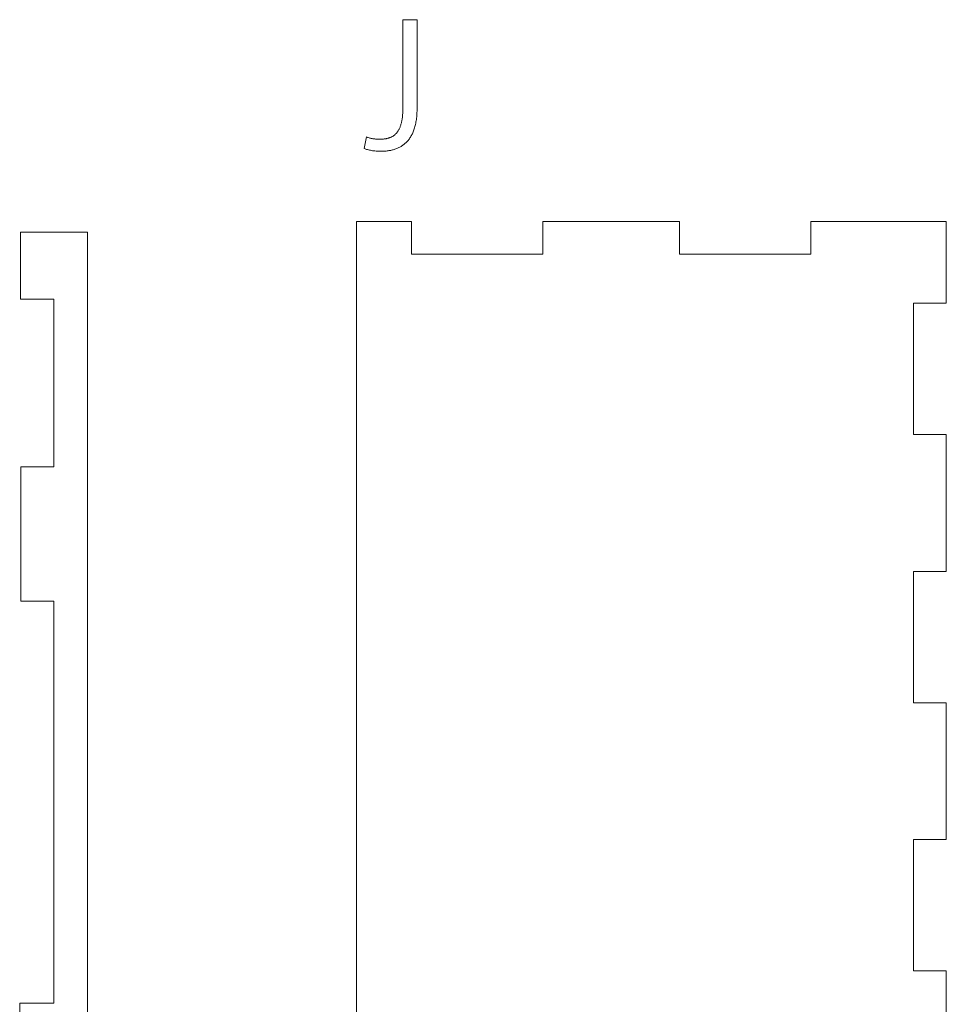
# Model space of a CAD drawing. Header units: centimetres. Extents: x -115 to 110, y -85 to 79.
# Tile 38 of 40: x 1 to 19, y 29 to 47. Entities that reach past the tile are written whole.
import ezdxf

# ---------------------------------------------------------------- set-up
doc = ezdxf.new("R2010")
doc.units = ezdxf.units.CM
doc.header["$MEASUREMENT"] = 0
doc.layers.add('Layer 1', color=7, linetype='Continuous')

msp = doc.modelspace()

# ---------------------------------------------------------------- linework, layer by layer
at = {"layer": 'Layer 1', "color": 250, "lineweight": 9}
msp.add_open_spline([(8.71392, 45.5625), (8.71392, 45.5625), (8.7137, 45.53356), (8.7137, 45.53356), (8.7137, 45.53356), (8.71306, 45.50526), (8.71306, 45.50526), (8.71306, 45.50526), (8.71198, 45.47758), (8.71198, 45.47758), (8.71198, 45.47758), (8.71048, 45.45052), (8.71048, 45.45052), (8.71048, 45.45052), (8.70856, 45.42407), (8.70856, 45.42407), (8.70856, 45.42407), (8.70624, 45.39824), (8.70624, 45.39824), (8.70624, 45.39824), (8.7035, 45.37301), (8.7035, 45.37301), (8.7035, 45.37301), (8.70036, 45.34837), (8.70036, 45.34837), (8.70036, 45.34837), (8.69682, 45.32433), (8.69682, 45.32433), (8.69682, 45.32433), (8.69288, 45.30088), (8.69288, 45.30088), (8.69288, 45.30088), (8.68856, 45.278), (8.68856, 45.278), (8.68856, 45.278), (8.68385, 45.25571), (8.68385, 45.25571), (8.68385, 45.25571), (8.67876, 45.23398), (8.67876, 45.23398), (8.67876, 45.23398), (8.6733, 45.21282), (8.6733, 45.21282), (8.6733, 45.21282), (8.66747, 45.19221), (8.66747, 45.19221), (8.66747, 45.19221), (8.66127, 45.17216), (8.66127, 45.17216), (8.66127, 45.17216), (8.65471, 45.15266), (8.65471, 45.15266), (8.65471, 45.15266), (8.64779, 45.1337), (8.64779, 45.1337), (8.64779, 45.1337), (8.64052, 45.11527), (8.64052, 45.11527), (8.64052, 45.11527), (8.6329, 45.09738), (8.6329, 45.09738), (8.6329, 45.09738), (8.62494, 45.08001), (8.62494, 45.08001), (8.62494, 45.08001), (8.61665, 45.06316), (8.61665, 45.06316), (8.61665, 45.06316), (8.60802, 45.04682), (8.60802, 45.04682), (8.60802, 45.04682), (8.59906, 45.03099), (8.59906, 45.03099), (8.59906, 45.03099), (8.58978, 45.01566), (8.58978, 45.01566), (8.58978, 45.01566), (8.58018, 45.00083), (8.58018, 45.00083), (8.58018, 45.00083), (8.57026, 44.98649), (8.57026, 44.98649), (8.57026, 44.98649), (8.56004, 44.97264), (8.56004, 44.97264), (8.56004, 44.97264), (8.54951, 44.95926), (8.54951, 44.95926), (8.54951, 44.95926), (8.53868, 44.94636), (8.53868, 44.94636), (8.53868, 44.94636), (8.52756, 44.93393), (8.52756, 44.93393), (8.52756, 44.93393), (8.51615, 44.92196), (8.51615, 44.92196), (8.51615, 44.92196), (8.50445, 44.91045), (8.50445, 44.91045), (8.50445, 44.91045), (8.49246, 44.89939), (8.49246, 44.89939), (8.49246, 44.89939), (8.48021, 44.88877), (8.48021, 44.88877), (8.48021, 44.88877), (8.46768, 44.8786), (8.46768, 44.8786), (8.46768, 44.8786), (8.45488, 44.86886), (8.45488, 44.86886), (8.45488, 44.86886), (8.44182, 44.85955), (8.44182, 44.85955), (8.44182, 44.85955), (8.4285, 44.85066), (8.4285, 44.85066), (8.4285, 44.85066), (8.41493, 44.84219), (8.41493, 44.84219), (8.41493, 44.84219), (8.40111, 44.83413), (8.40111, 44.83413), (8.40111, 44.83413), (8.38705, 44.82648), (8.38705, 44.82648), (8.38705, 44.82648), (8.37275, 44.81923), (8.37275, 44.81923), (8.37275, 44.81923), (8.35822, 44.81237), (8.35822, 44.81237), (8.35822, 44.81237), (8.34345, 44.8059), (8.34345, 44.8059), (8.34345, 44.8059), (8.32846, 44.79982), (8.32846, 44.79982), (8.32846, 44.79982), (8.31326, 44.79412), (8.31326, 44.79412), (8.31326, 44.79412), (8.29783, 44.78878), (8.29783, 44.78878), (8.29783, 44.78878), (8.2822, 44.78382), (8.2822, 44.78382), (8.2822, 44.78382), (8.26635, 44.77921), (8.26635, 44.77921), (8.26635, 44.77921), (8.25031, 44.77497), (8.25031, 44.77497), (8.25031, 44.77497), (8.23407, 44.77107), (8.23407, 44.77107), (8.23407, 44.77107), (8.21764, 44.76751), (8.21764, 44.76751), (8.21764, 44.76751), (8.20103, 44.7643), (8.20103, 44.7643), (8.20103, 44.7643), (8.18423, 44.76142), (8.18423, 44.76142), (8.18423, 44.76142), (8.16725, 44.75886), (8.16725, 44.75886), (8.16725, 44.75886), (8.1501, 44.75663), (8.1501, 44.75663), (8.1501, 44.75663), (8.13278, 44.75471), (8.13278, 44.75471), (8.13278, 44.75471), (8.11529, 44.7531), (8.11529, 44.7531), (8.11529, 44.7531), (8.09765, 44.7518), (8.09765, 44.7518), (8.09765, 44.7518), (8.07986, 44.7508), (8.07986, 44.7508), (8.07986, 44.7508), (8.06191, 44.75009), (8.06191, 44.75009), (8.06191, 44.75009), (8.04382, 44.74967), (8.04382, 44.74967), (8.04382, 44.74967), (8.02559, 44.74953), (8.02559, 44.74953), (8.02559, 44.74953), (8.00498, 44.74979), (8.00498, 44.74979), (8.00498, 44.74979), (7.98404, 44.75054), (7.98404, 44.75054), (7.98404, 44.75054), (7.96288, 44.75178), (7.96288, 44.75178), (7.96288, 44.75178), (7.94162, 44.75347), (7.94162, 44.75347), (7.94162, 44.75347), (7.92038, 44.75559), (7.92038, 44.75559), (7.92038, 44.75559), (7.89929, 44.75811), (7.89929, 44.75811), (7.89929, 44.75811), (7.87844, 44.76102), (7.87844, 44.76102), (7.87844, 44.76102), (7.85797, 44.7643), (7.85797, 44.7643), (7.85797, 44.7643), (7.83799, 44.76791), (7.83799, 44.76791), (7.83799, 44.76791), (7.81861, 44.77183), (7.81861, 44.77183), (7.81861, 44.77183), (7.79997, 44.77605), (7.79997, 44.77605), (7.79997, 44.77605), (7.78216, 44.78053), (7.78216, 44.78053), (7.78216, 44.78053), (7.76532, 44.78526), (7.76532, 44.78526), (7.76532, 44.78526), (7.74956, 44.79021), (7.74956, 44.79021), (7.74956, 44.79021), (7.73499, 44.79536), (7.73499, 44.79536), (7.73499, 44.79536), (7.72173, 44.80069), (7.72173, 44.80069), (7.72173, 44.80069), (7.75988, 45.01835), (7.75988, 45.01835), (7.75988, 45.01835), (7.77157, 45.01415), (7.77157, 45.01415), (7.77157, 45.01415), (7.78385, 45.01007), (7.78385, 45.01007), (7.78385, 45.01007), (7.79669, 45.00611), (7.79669, 45.00611), (7.79669, 45.00611), (7.81008, 45.00231), (7.81008, 45.00231), (7.81008, 45.00231), (7.82399, 44.99868), (7.82399, 44.99868), (7.82399, 44.99868), (7.83841, 44.99526), (7.83841, 44.99526), (7.83841, 44.99526), (7.85333, 44.99205), (7.85333, 44.99205), (7.85333, 44.99205), (7.86871, 44.98909), (7.86871, 44.98909), (7.86871, 44.98909), (7.88454, 44.98639), (7.88454, 44.98639), (7.88454, 44.98639), (7.9008, 44.98398), (7.9008, 44.98398), (7.9008, 44.98398), (7.91748, 44.98188), (7.91748, 44.98188), (7.91748, 44.98188), (7.93455, 44.98011), (7.93455, 44.98011), (7.93455, 44.98011), (7.95199, 44.97869), (7.95199, 44.97869), (7.95199, 44.97869), (7.96979, 44.97766), (7.96979, 44.97766), (7.96979, 44.97766), (7.98792, 44.97702), (7.98792, 44.97702), (7.98792, 44.97702), (8.00637, 44.9768), (8.00637, 44.9768), (8.00637, 44.9768), (8.01949, 44.97689), (8.01949, 44.97689), (8.01949, 44.97689), (8.03244, 44.97717), (8.03244, 44.97717), (8.03244, 44.97717), (8.0452, 44.97764), (8.0452, 44.97764), (8.0452, 44.97764), (8.05778, 44.97832), (8.05778, 44.97832), (8.05778, 44.97832), (8.07018, 44.97919), (8.07018, 44.97919), (8.07018, 44.97919), (8.0824, 44.98028), (8.0824, 44.98028), (8.0824, 44.98028), (8.09443, 44.98158), (8.09443, 44.98158), (8.09443, 44.98158), (8.10628, 44.9831), (8.10628, 44.9831), (8.10628, 44.9831), (8.11794, 44.98484), (8.11794, 44.98484), (8.11794, 44.98484), (8.12942, 44.98682), (8.12942, 44.98682), (8.12942, 44.98682), (8.1407, 44.98903), (8.1407, 44.98903), (8.1407, 44.98903), (8.15181, 44.99149), (8.15181, 44.99149), (8.15181, 44.99149), (8.16272, 44.99419), (8.16272, 44.99419), (8.16272, 44.99419), (8.17344, 44.99714), (8.17344, 44.99714), (8.17344, 44.99714), (8.18397, 45.00035), (8.18397, 45.00035), (8.18397, 45.00035), (8.19431, 45.00383), (8.19431, 45.00383), (8.19431, 45.00383), (8.20446, 45.00757), (8.20446, 45.00757), (8.20446, 45.00757), (8.21441, 45.01159), (8.21441, 45.01159), (8.21441, 45.01159), (8.22417, 45.01588), (8.22417, 45.01588), (8.22417, 45.01588), (8.23374, 45.02046), (8.23374, 45.02046), (8.23374, 45.02046), (8.24311, 45.02533), (8.24311, 45.02533), (8.24311, 45.02533), (8.25228, 45.03049), (8.25228, 45.03049), (8.25228, 45.03049), (8.26125, 45.03596), (8.26125, 45.03596), (8.26125, 45.03596), (8.27003, 45.04173), (8.27003, 45.04173), (8.27003, 45.04173), (8.2786, 45.04781), (8.2786, 45.04781), (8.2786, 45.04781), (8.28698, 45.05421), (8.28698, 45.05421), (8.28698, 45.05421), (8.29515, 45.06093), (8.29515, 45.06093), (8.29515, 45.06093), (8.30313, 45.06798), (8.30313, 45.06798), (8.30313, 45.06798), (8.3109, 45.07536), (8.3109, 45.07536), (8.3109, 45.07536), (8.31846, 45.08307), (8.31846, 45.08307), (8.31846, 45.08307), (8.32582, 45.09113), (8.32582, 45.09113), (8.32582, 45.09113), (8.33298, 45.09954), (8.33298, 45.09954), (8.33298, 45.09954), (8.33993, 45.10831), (8.33993, 45.10831), (8.33993, 45.10831), (8.34667, 45.11743), (8.34667, 45.11743), (8.34667, 45.11743), (8.3532, 45.12692), (8.3532, 45.12692), (8.3532, 45.12692), (8.35953, 45.13678), (8.35953, 45.13678), (8.35953, 45.13678), (8.36564, 45.14701), (8.36564, 45.14701), (8.36564, 45.14701), (8.37155, 45.15763), (8.37155, 45.15763), (8.37155, 45.15763), (8.37724, 45.16863), (8.37724, 45.16863), (8.37724, 45.16863), (8.38272, 45.18002), (8.38272, 45.18002), (8.38272, 45.18002), (8.38799, 45.19181), (8.38799, 45.19181), (8.38799, 45.19181), (8.39304, 45.204), (8.39304, 45.204), (8.39304, 45.204), (8.39788, 45.2166), (8.39788, 45.2166), (8.39788, 45.2166), (8.4025, 45.22961), (8.4025, 45.22961), (8.4025, 45.22961), (8.4069, 45.24304), (8.4069, 45.24304), (8.4069, 45.24304), (8.41109, 45.25689), (8.41109, 45.25689), (8.41109, 45.25689), (8.41506, 45.27118), (8.41506, 45.27118), (8.41506, 45.27118), (8.4188, 45.28589), (8.4188, 45.28589), (8.4188, 45.28589), (8.42233, 45.30105), (8.42233, 45.30105), (8.42233, 45.30105), (8.42564, 45.31665), (8.42564, 45.31665), (8.42564, 45.31665), (8.42872, 45.33271), (8.42872, 45.33271), (8.42872, 45.33271), (8.43158, 45.34922), (8.43158, 45.34922), (8.43158, 45.34922), (8.43422, 45.36619), (8.43422, 45.36619), (8.43422, 45.36619), (8.43663, 45.38362), (8.43663, 45.38362), (8.43663, 45.38362), (8.43882, 45.40153), (8.43882, 45.40153), (8.43882, 45.40153), (8.44078, 45.41992), (8.44078, 45.41992), (8.44078, 45.41992), (8.44251, 45.43878), (8.44251, 45.43878), (8.44251, 45.43878), (8.44402, 45.45814), (8.44402, 45.45814), (8.44402, 45.45814), (8.44529, 45.47799), (8.44529, 45.47799), (8.44529, 45.47799), (8.44634, 45.49834), (8.44634, 45.49834), (8.44634, 45.49834), (8.44716, 45.51919), (8.44716, 45.51919), (8.44716, 45.51919), (8.44774, 45.54055), (8.44774, 45.54055), (8.44774, 45.54055), (8.44809, 45.56243), (8.44809, 45.56243), (8.44809, 45.56243), (8.44821, 45.58482), (8.44821, 45.58482), (8.44821, 45.58482), (8.44821, 47.2238), (8.44821, 47.2238), (8.44821, 47.2238), (8.71392, 47.2238), (8.71392, 47.2238), (8.71392, 47.2238), (8.71392, 45.5625), (8.71392, 45.5625)], degree=3, knots=[0, 0, 0, 0, 0.00609756, 0.00609756, 0.00609756, 0.01219512, 0.01219512, 0.01219512, 0.01829268, 0.01829268, 0.01829268, 0.02439024, 0.02439024, 0.02439024, 0.0304878, 0.0304878, 0.0304878, 0.03658537, 0.03658537, 0.03658537, 0.04268293, 0.04268293, 0.04268293, 0.04878049, 0.04878049, 0.04878049, 0.05487805, 0.05487805, 0.05487805, 0.06097561, 0.06097561, 0.06097561, 0.06707317, 0.06707317, 0.06707317, 0.07317073, 0.07317073, 0.07317073, 0.07926829, 0.07926829, 0.07926829, 0.08536585, 0.08536585, 0.08536585, 0.09146341, 0.09146341, 0.09146341, 0.09756098, 0.09756098, 0.09756098, 0.10365854, 0.10365854, 0.10365854, 0.1097561, 0.1097561, 0.1097561, 0.11585366, 0.11585366, 0.11585366, 0.12195122, 0.12195122, 0.12195122, 0.12804878, 0.12804878, 0.12804878, 0.13414634, 0.13414634, 0.13414634, 0.1402439, 0.1402439, 0.1402439, 0.14634146, 0.14634146, 0.14634146, 0.15243902, 0.15243902, 0.15243902, 0.15853659, 0.15853659, 0.15853659, 0.16463415, 0.16463415, 0.16463415, 0.17073171, 0.17073171, 0.17073171, 0.17682927, 0.17682927, 0.17682927, 0.18292683, 0.18292683, 0.18292683, 0.18902439, 0.18902439, 0.18902439, 0.19512195, 0.19512195, 0.19512195, 0.20121951, 0.20121951, 0.20121951, 0.20731707, 0.20731707, 0.20731707, 0.21341463, 0.21341463, 0.21341463, 0.2195122, 0.2195122, 0.2195122, 0.22560976, 0.22560976, 0.22560976, 0.23170732, 0.23170732, 0.23170732, 0.23780488, 0.23780488, 0.23780488, 0.24390244, 0.24390244, 0.24390244, 0.25, 0.25, 0.25, 0.25609756, 0.25609756, 0.25609756, 0.26219512, 0.26219512, 0.26219512, 0.26829268, 0.26829268, 0.26829268, 0.27439024, 0.27439024, 0.27439024, 0.2804878, 0.2804878, 0.2804878, 0.28658537, 0.28658537, 0.28658537, 0.29268293, 0.29268293, 0.29268293, 0.29878049, 0.29878049, 0.29878049, 0.30487805, 0.30487805, 0.30487805, 0.31097561, 0.31097561, 0.31097561, 0.31707317, 0.31707317, 0.31707317, 0.32317073, 0.32317073, 0.32317073, 0.32926829, 0.32926829, 0.32926829, 0.33536585, 0.33536585, 0.33536585, 0.34146341, 0.34146341, 0.34146341, 0.34756098, 0.34756098, 0.34756098, 0.35365854, 0.35365854, 0.35365854, 0.3597561, 0.3597561, 0.3597561, 0.36585366, 0.36585366, 0.36585366, 0.37195122, 0.37195122, 0.37195122, 0.37804878, 0.37804878, 0.37804878, 0.38414634, 0.38414634, 0.38414634, 0.3902439, 0.3902439, 0.3902439, 0.39634146, 0.39634146, 0.39634146, 0.40243902, 0.40243902, 0.40243902, 0.40853659, 0.40853659, 0.40853659, 0.41463415, 0.41463415, 0.41463415, 0.42073171, 0.42073171, 0.42073171, 0.42682927, 0.42682927, 0.42682927, 0.43292683, 0.43292683, 0.43292683, 0.43902439, 0.43902439, 0.43902439, 0.44512195, 0.44512195, 0.44512195, 0.45121951, 0.45121951, 0.45121951, 0.45731707, 0.45731707, 0.45731707, 0.46341463, 0.46341463, 0.46341463, 0.4695122, 0.4695122, 0.4695122, 0.47560976, 0.47560976, 0.47560976, 0.48170732, 0.48170732, 0.48170732, 0.48780488, 0.48780488, 0.48780488, 0.49390244, 0.49390244, 0.49390244, 0.5, 0.5, 0.5, 0.50609756, 0.50609756, 0.50609756, 0.51219512, 0.51219512, 0.51219512, 0.51829268, 0.51829268, 0.51829268, 0.52439024, 0.52439024, 0.52439024, 0.5304878, 0.5304878, 0.5304878, 0.53658537, 0.53658537, 0.53658537, 0.54268293, 0.54268293, 0.54268293, 0.54878049, 0.54878049, 0.54878049, 0.55487805, 0.55487805, 0.55487805, 0.56097561, 0.56097561, 0.56097561, 0.56707317, 0.56707317, 0.56707317, 0.57317073, 0.57317073, 0.57317073, 0.57926829, 0.57926829, 0.57926829, 0.58536585, 0.58536585, 0.58536585, 0.59146341, 0.59146341, 0.59146341, 0.59756098, 0.59756098, 0.59756098, 0.60365854, 0.60365854, 0.60365854, 0.6097561, 0.6097561, 0.6097561, 0.61585366, 0.61585366, 0.61585366, 0.62195122, 0.62195122, 0.62195122, 0.62804878, 0.62804878, 0.62804878, 0.63414634, 0.63414634, 0.63414634, 0.6402439, 0.6402439, 0.6402439, 0.64634146, 0.64634146, 0.64634146, 0.65243902, 0.65243902, 0.65243902, 0.65853659, 0.65853659, 0.65853659, 0.66463415, 0.66463415, 0.66463415, 0.67073171, 0.67073171, 0.67073171, 0.67682927, 0.67682927, 0.67682927, 0.68292683, 0.68292683, 0.68292683, 0.68902439, 0.68902439, 0.68902439, 0.69512195, 0.69512195, 0.69512195, 0.70121951, 0.70121951, 0.70121951, 0.70731707, 0.70731707, 0.70731707, 0.71341463, 0.71341463, 0.71341463, 0.7195122, 0.7195122, 0.7195122, 0.72560976, 0.72560976, 0.72560976, 0.73170732, 0.73170732, 0.73170732, 0.73780488, 0.73780488, 0.73780488, 0.74390244, 0.74390244, 0.74390244, 0.75, 0.75, 0.75, 0.75609756, 0.75609756, 0.75609756, 0.76219512, 0.76219512, 0.76219512, 0.76829268, 0.76829268, 0.76829268, 0.77439024, 0.77439024, 0.77439024, 0.7804878, 0.7804878, 0.7804878, 0.78658537, 0.78658537, 0.78658537, 0.79268293, 0.79268293, 0.79268293, 0.79878049, 0.79878049, 0.79878049, 0.80487805, 0.80487805, 0.80487805, 0.81097561, 0.81097561, 0.81097561, 0.81707317, 0.81707317, 0.81707317, 0.82317073, 0.82317073, 0.82317073, 0.82926829, 0.82926829, 0.82926829, 0.83536585, 0.83536585, 0.83536585, 0.84146341, 0.84146341, 0.84146341, 0.84756098, 0.84756098, 0.84756098, 0.85365854, 0.85365854, 0.85365854, 0.8597561, 0.8597561, 0.8597561, 0.86585366, 0.86585366, 0.86585366, 0.87195122, 0.87195122, 0.87195122, 0.87804878, 0.87804878, 0.87804878, 0.88414634, 0.88414634, 0.88414634, 0.8902439, 0.8902439, 0.8902439, 0.89634146, 0.89634146, 0.89634146, 0.90243902, 0.90243902, 0.90243902, 0.90853659, 0.90853659, 0.90853659, 0.91463415, 0.91463415, 0.91463415, 0.92073171, 0.92073171, 0.92073171, 0.92682927, 0.92682927, 0.92682927, 0.93292683, 0.93292683, 0.93292683, 0.93902439, 0.93902439, 0.93902439, 0.94512195, 0.94512195, 0.94512195, 0.95121951, 0.95121951, 0.95121951, 0.95731707, 0.95731707, 0.95731707, 0.96341463, 0.96341463, 0.96341463, 0.9695122, 0.9695122, 0.9695122, 0.97560976, 0.97560976, 0.97560976, 0.98170732, 0.98170732, 0.98170732, 0.98780488, 0.98780488, 0.98780488, 0.99390244, 0.99390244, 0.99390244, 1, 1, 1, 1], dxfattribs=at)
at = {"layer": 'Layer 1', "color": 182, "lineweight": 9}
for points, knots in [([(18.66711, 41.89264), (18.66711, 41.89264), (18.66711, 43.42992), (18.66711, 43.42992), (18.66711, 43.42992), (16.12123, 43.42992), (16.12123, 43.42992), (16.12123, 43.42992), (16.12123, 42.81228), (16.12123, 42.81228), (16.12123, 42.81228), (13.65099, 42.81228), (13.65099, 42.81228), (13.65099, 42.81228), (13.65099, 43.42992), (13.65099, 43.42992), (13.65099, 43.42992), (11.07968, 43.42992), (11.07968, 43.42992), (11.07968, 43.42992), (11.07968, 42.81228), (11.07968, 42.81228), (11.07968, 42.81228), (8.60944, 42.81228), (8.60944, 42.81228), (8.60944, 42.81228), (8.60944, 43.42992), (8.60944, 43.42992), (8.60944, 43.42992), (7.57601, 43.42992), (7.57601, 43.42992), (7.57601, 43.42992), (7.57601, -3.45467), (7.57601, -3.45467), (7.57601, -3.45467), (8.60944, -3.45467), (8.60944, -3.45467), (8.60944, -3.45467), (8.60944, -2.83703), (8.60944, -2.83703), (8.60944, -2.83703), (11.07968, -2.83703), (11.07968, -2.83703), (11.07968, -2.83703), (11.07968, -3.45467), (11.07968, -3.45467), (11.07968, -3.45467), (13.65099, -3.45467), (13.65099, -3.45467), (13.65099, -3.45467), (13.65099, -2.83703), (13.65099, -2.83703), (13.65099, -2.83703), (16.12123, -2.83703), (16.12123, -2.83703), (16.12123, -2.83703), (16.12123, -3.45467), (16.12123, -3.45467), (16.12123, -3.45467), (18.66711, -3.45467), (18.66711, -3.45467), (18.66711, -3.45467), (18.66711, -0.90877), (18.66711, -0.90877), (18.66711, -0.90877), (18.04948, -0.90877), (18.04948, -0.90877), (18.04948, -0.90877), (18.04948, 1.56146), (18.04948, 1.56146), (18.04948, 1.56146), (18.66711, 1.56146), (18.66711, 1.56146), (18.66711, 1.56146), (18.66711, 4.13247), (18.66711, 4.13247), (18.66711, 4.13247), (18.04948, 4.13247), (18.04948, 4.13247), (18.04948, 4.13247), (18.04948, 6.6027), (18.04948, 6.6027), (18.04948, 6.6027), (18.66711, 6.6027), (18.66711, 6.6027), (18.66711, 6.6027), (18.66711, 9.17402), (18.66711, 9.17402), (18.66711, 9.17402), (18.04948, 9.17402), (18.04948, 9.17402), (18.04948, 9.17402), (18.04948, 11.64426), (18.04948, 11.64426), (18.04948, 11.64426), (18.66711, 11.64426), (18.66711, 11.64426), (18.66711, 11.64426), (18.66711, 14.21526), (18.66711, 14.21526), (18.66711, 14.21526), (18.04948, 14.21526), (18.04948, 14.21526), (18.04948, 14.21526), (18.04948, 16.68581), (18.04948, 16.68581), (18.04948, 16.68581), (18.66711, 16.68581), (18.66711, 16.68581), (18.66711, 16.68581), (18.66711, 19.25682), (18.66711, 19.25682), (18.66711, 19.25682), (18.04948, 19.25682), (18.04948, 19.25682), (18.04948, 19.25682), (18.04948, 21.72705), (18.04948, 21.72705), (18.04948, 21.72705), (18.66711, 21.72705), (18.66711, 21.72705), (18.66711, 21.72705), (18.66711, 24.29806), (18.66711, 24.29806), (18.66711, 24.29806), (18.04948, 24.29806), (18.04948, 24.29806), (18.04948, 24.29806), (18.04948, 26.7683), (18.04948, 26.7683), (18.04948, 26.7683), (18.66711, 26.7683), (18.66711, 26.7683), (18.66711, 26.7683), (18.66711, 29.33962), (18.66711, 29.33962), (18.66711, 29.33962), (18.04948, 29.33962), (18.04948, 29.33962), (18.04948, 29.33962), (18.04948, 31.80985), (18.04948, 31.80985), (18.04948, 31.80985), (18.66711, 31.80985), (18.66711, 31.80985), (18.66711, 31.80985), (18.66711, 34.38086), (18.66711, 34.38086), (18.66711, 34.38086), (18.04948, 34.38086), (18.04948, 34.38086), (18.04948, 34.38086), (18.04948, 36.8514), (18.04948, 36.8514), (18.04948, 36.8514), (18.66711, 36.8514), (18.66711, 36.8514), (18.66711, 36.8514), (18.66711, 39.42241), (18.66711, 39.42241), (18.66711, 39.42241), (18.04948, 39.42241), (18.04948, 39.42241), (18.04948, 39.42241), (18.04948, 41.89264), (18.04948, 41.89264), (18.04948, 41.89264), (18.66711, 41.89264), (18.66711, 41.89264)], [0, 0, 0, 0, 0.01785714, 0.01785714, 0.01785714, 0.03571429, 0.03571429, 0.03571429, 0.05357143, 0.05357143, 0.05357143, 0.07142857, 0.07142857, 0.07142857, 0.08928571, 0.08928571, 0.08928571, 0.10714286, 0.10714286, 0.10714286, 0.125, 0.125, 0.125, 0.14285714, 0.14285714, 0.14285714, 0.16071429, 0.16071429, 0.16071429, 0.17857143, 0.17857143, 0.17857143, 0.19642857, 0.19642857, 0.19642857, 0.21428571, 0.21428571, 0.21428571, 0.23214286, 0.23214286, 0.23214286, 0.25, 0.25, 0.25, 0.26785714, 0.26785714, 0.26785714, 0.28571429, 0.28571429, 0.28571429, 0.30357143, 0.30357143, 0.30357143, 0.32142857, 0.32142857, 0.32142857, 0.33928571, 0.33928571, 0.33928571, 0.35714286, 0.35714286, 0.35714286, 0.375, 0.375, 0.375, 0.39285714, 0.39285714, 0.39285714, 0.41071429, 0.41071429, 0.41071429, 0.42857143, 0.42857143, 0.42857143, 0.44642857, 0.44642857, 0.44642857, 0.46428571, 0.46428571, 0.46428571, 0.48214286, 0.48214286, 0.48214286, 0.5, 0.5, 0.5, 0.51785714, 0.51785714, 0.51785714, 0.53571429, 0.53571429, 0.53571429, 0.55357143, 0.55357143, 0.55357143, 0.57142857, 0.57142857, 0.57142857, 0.58928571, 0.58928571, 0.58928571, 0.60714286, 0.60714286, 0.60714286, 0.625, 0.625, 0.625, 0.64285714, 0.64285714, 0.64285714, 0.66071429, 0.66071429, 0.66071429, 0.67857143, 0.67857143, 0.67857143, 0.69642857, 0.69642857, 0.69642857, 0.71428571, 0.71428571, 0.71428571, 0.73214286, 0.73214286, 0.73214286, 0.75, 0.75, 0.75, 0.76785714, 0.76785714, 0.76785714, 0.78571429, 0.78571429, 0.78571429, 0.80357143, 0.80357143, 0.80357143, 0.82142857, 0.82142857, 0.82142857, 0.83928571, 0.83928571, 0.83928571, 0.85714286, 0.85714286, 0.85714286, 0.875, 0.875, 0.875, 0.89285714, 0.89285714, 0.89285714, 0.91071429, 0.91071429, 0.91071429, 0.92857143, 0.92857143, 0.92857143, 0.94642857, 0.94642857, 0.94642857, 0.96428571, 0.96428571, 0.96428571, 0.98214286, 0.98214286, 0.98214286, 1, 1, 1, 1]), ([(1.25268, 43.22683), (1.25268, 43.22683), (1.25268, 41.96675), (1.25268, 41.96675), (1.25268, 41.96675), (1.88272, 41.96675), (1.88272, 41.96675), (1.88272, 41.96675), (1.88272, 38.8147), (1.88272, 38.8147), (1.88272, 38.8147), (1.26136, 38.8147), (1.26136, 38.8147), (1.26136, 38.8147), (1.26136, 36.29392), (1.26136, 36.29392), (1.26136, 36.29392), (1.88272, 36.29392), (1.88272, 36.29392), (1.88272, 36.29392), (1.88272, 28.73221), (1.88272, 28.73221), (1.88272, 28.73221), (1.23997, 28.73221), (1.23997, 28.73221), (1.23997, 28.73221), (1.23997, 26.21144), (1.23997, 26.21144), (1.23997, 26.21144), (1.88272, 26.21144), (1.88272, 26.21144), (1.88272, 26.21144), (1.88272, 18.64972), (1.88272, 18.64972), (1.88272, 18.64972), (1.23997, 18.64972), (1.23997, 18.64972), (1.23997, 18.64972), (1.23997, 16.12895), (1.23997, 16.12895), (1.23997, 16.12895), (1.88272, 16.12895), (1.88272, 16.12895), (1.88272, 16.12895), (1.88272, 8.56724), (1.88272, 8.56724), (1.88272, 8.56724), (1.23997, 8.56724), (1.23997, 8.56724), (1.23997, 8.56724), (1.23997, 6.04646), (1.23997, 6.04646), (1.23997, 6.04646), (1.88272, 6.04646), (1.88272, 6.04646), (1.88272, 6.04646), (1.88272, -1.51525), (1.88272, -1.51525), (1.88272, -1.51525), (1.23997, -1.51525), (1.23997, -1.51525), (1.23997, -1.51525), (1.23997, -2.77533), (1.23997, -2.77533), (1.23997, -2.77533), (1.88272, -2.77533), (1.88272, -2.77533), (1.88272, -2.77533), (1.88272, -2.77378), (1.88272, -2.77378), (1.88272, -2.77378), (2.51307, -2.77533), (2.51307, -2.77533), (2.51307, -2.77533), (2.51307, 43.22683), (2.51307, 43.22683), (2.51307, 43.22683), (1.25268, 43.22683), (1.25268, 43.22683)], [0, 0, 0, 0, 0.03846154, 0.03846154, 0.03846154, 0.07692308, 0.07692308, 0.07692308, 0.11538462, 0.11538462, 0.11538462, 0.15384615, 0.15384615, 0.15384615, 0.19230769, 0.19230769, 0.19230769, 0.23076923, 0.23076923, 0.23076923, 0.26923077, 0.26923077, 0.26923077, 0.30769231, 0.30769231, 0.30769231, 0.34615385, 0.34615385, 0.34615385, 0.38461538, 0.38461538, 0.38461538, 0.42307692, 0.42307692, 0.42307692, 0.46153846, 0.46153846, 0.46153846, 0.5, 0.5, 0.5, 0.53846154, 0.53846154, 0.53846154, 0.57692308, 0.57692308, 0.57692308, 0.61538462, 0.61538462, 0.61538462, 0.65384615, 0.65384615, 0.65384615, 0.69230769, 0.69230769, 0.69230769, 0.73076923, 0.73076923, 0.73076923, 0.76923077, 0.76923077, 0.76923077, 0.80769231, 0.80769231, 0.80769231, 0.84615385, 0.84615385, 0.84615385, 0.88461538, 0.88461538, 0.88461538, 0.92307692, 0.92307692, 0.92307692, 0.96153846, 0.96153846, 0.96153846, 1, 1, 1, 1])]:
    msp.add_open_spline(points, degree=3, knots=knots, dxfattribs=at)

doc.saveas('drawing.dxf')
